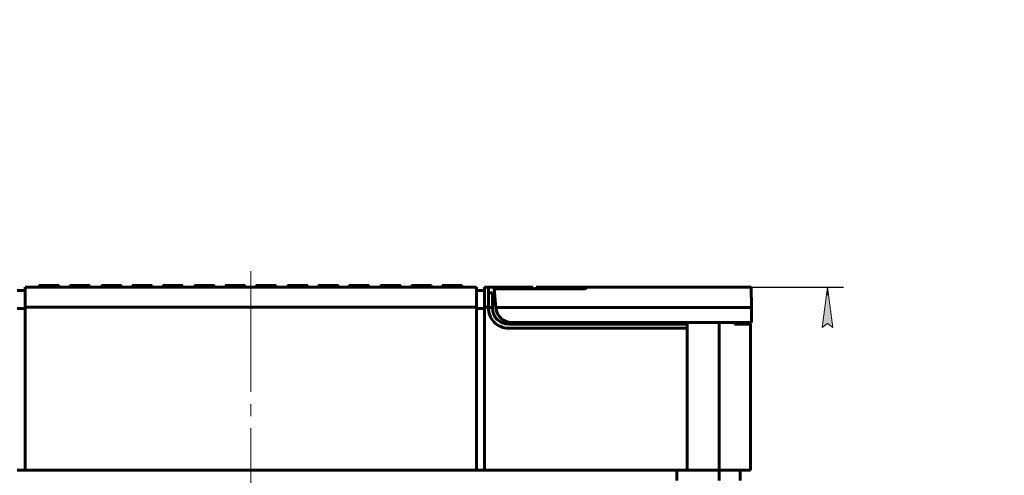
# Model space of a CAD drawing. Header units: millimetres. Extents: x 0 to 420, y 0 to 297.
# Tile 66 of 66: x 298 to 420, y 240 to 297. Entities that reach past the tile are written whole.
import ezdxf

# ---------------------------------------------------------------- set-up
doc = ezdxf.new("R2010")
doc.units = ezdxf.units.MM
for name, pattern in [('K5LT_AXLED', [19.5, 15, -1.5, 1.5, -1.5]), ('K5LT_BASIC', [0]), ('K5LT_THIN', [0])]:
    doc.linetypes.add(name, pattern=pattern)
doc.layers.add('Системный слой', color=7, linetype='Continuous')
doc.styles.add('KDIMTEXTSTYLE', font='GOST_AU.SHX', dxfattribs={"width": 0.96, "oblique": 15, "height": 5})
doc.dimstyles.new('KDIMSTYLE (1.00)', dxfattribs={"dimtxt": 5, "dimasz": 1, "dimexe": 2, "dimexo": 0, "dimgap": 1, "dimtad": 1, "dimtxsty": 'KDIMTEXTSTYLE', "dimsah": 1, "dimcen": 0, "dimdle": 1, "dimadec": 0, "dimazin": 0, "dimtfac": 0.667, "dimtmove": 0, "dimatfit": 3, "dimfxl": 0, "dimtvp": 1, "dimtolj": 1, "dimtzin": 0, "dimarcsym": 0})

# ---------------------------------------------------------------- blocks, each defined once
blk = doc.blocks.new('KDIMARROW_01')
at = {"layer": 'Системный слой'}
blk.add_hatch(color=0, dxfattribs=at).paths.add_polyline_path([(-5, -0.66), (0, 0), (-5, 0.66), (-4.5, 0)])
at = {"layer": 'Системный слой', "color": 0, "linetype": 'K5LT_THIN', "lineweight": 18}
for p, q in [((-4.5, 0), (-5, 0.66)), ((-5, 0.66), (0, 0)), ((0, 0), (-5, -0.66)), ((-5, -0.66), (-4.5, 0)), ((0, 0), (-1, 0))]:
    blk.add_line(p, q, dxfattribs=at)

msp = doc.modelspace()

# ---------------------------------------------------------------- linework, layer by layer
at = {"layer": 'Системный слой', "linetype": 'K5LT_AXLED', "lineweight": 18}
msp.add_line((326.508, 265.804), (326.508, 178.74), dxfattribs=at)
at = {"layer": 'Системный слой', "linetype": 'K5LT_BASIC', "lineweight": 60}
for p, q in [((300.233, 263.804), (300.233, 264.004)), ((300.233, 264.004), (302.733, 264.004)), ((302.733, 263.804), (302.733, 264.004)), ((304.043, 263.804), (304.043, 264.004)), ((304.043, 264.004), (306.543, 264.004)), ((306.543, 263.804), (306.543, 264.004)), ((307.973, 263.804), (307.973, 264.004)), ((307.973, 264.004), (310.473, 264.004)), ((310.473, 263.804), (310.473, 264.004)), ((311.783, 263.804), (311.783, 264.004)), ((311.783, 264.004), (314.283, 264.004)), ((314.283, 263.804), (314.283, 264.004)), ((315.593, 264.004), (318.093, 264.004)), ((315.593, 263.804), (315.593, 264.004)), ((318.093, 263.804), (318.093, 264.004)), ((319.523, 263.804), (319.523, 264.004)), ((319.523, 264.004), (322.023, 264.004)), ((322.023, 263.804), (322.023, 264.004)), ((323.333, 264.004), (325.833, 264.004)), ((323.333, 263.804), (323.333, 264.004)), ((325.833, 263.804), (325.833, 264.004)), ((327.143, 264.004), (329.643, 264.004)), ((327.143, 263.804), (327.143, 264.004)), ((329.643, 263.804), (329.643, 264.004)), ((331.073, 263.804), (331.073, 264.004)), ((331.073, 264.004), (333.573, 264.004)), ((333.573, 263.804), (333.573, 264.004)), ((334.883, 264.004), (337.383, 264.004)), ((334.883, 263.804), (334.883, 264.004)), ((337.383, 263.804), (337.383, 264.004)), ((338.693, 264.004), (341.193, 264.004)), ((338.693, 263.804), (338.693, 264.004)), ((341.193, 263.804), (341.193, 264.004)), ((342.623, 263.804), (342.623, 264.004)), ((342.623, 264.004), (345.123, 264.004)), ((345.123, 263.804), (345.123, 264.004)), ((346.433, 264.004), (348.933, 264.004)), ((346.433, 263.804), (346.433, 264.004)), ((348.933, 263.804), (348.933, 264.004)), ((350.243, 264.004), (352.743, 264.004)), ((350.243, 263.804), (350.243, 264.004)), ((352.743, 263.804), (352.743, 264.004)), ((298.508, 263.404), (297.508, 263.404)), ((298.508, 261.304), (298.508, 263.804)), ((298.508, 263.804), (354.508, 263.804)), ((354.508, 263.804), (298.508, 263.804)), ((354.508, 261.304), (354.508, 263.804)), ((354.508, 263.404), (355.508, 263.404)), ((355.508, 261.304), (355.508, 263.804)), ((355.508, 263.804), (356.008, 263.804)), ((356.008, 263.804), (356.008, 261.304)), ((361.508, 263.804), (356.008, 263.804)), ((356.008, 263.097), (356.508, 263.097)), ((356.508, 263.097), (356.508, 261.297)), ((356.717, 263.604), (367.808, 263.604)), ((356.919, 261.295), (356.717, 263.604)), ((361.261, 263.604), (361.508, 263.694)), ((361.508, 263.804), (361.508, 263.694)), ((361.508, 263.694), (361.508, 263.604)), ((361.908, 263.804), (361.908, 263.604)), ((361.908, 263.804), (367.808, 263.804)), ((367.808, 263.804), (368.208, 263.804)), ((367.808, 263.804), (367.808, 263.604)), ((368.208, 263.804), (388.573, 263.804)), ((388.573, 263.804), (388.617, 261.295)), ((298.508, 261.138), (297.508, 261.138)), ((354.508, 261.304), (298.508, 261.304)), ((298.508, 241.104), (298.508, 261.304)), ((354.508, 241.104), (354.508, 261.304)), ((354.508, 261.138), (355.508, 261.138)), ((356.008, 261.304), (355.508, 261.304)), ((355.508, 241.104), (355.508, 261.304)), ((356.008, 261.297), (356.008, 261.304)), ((356.008, 261.297), (356.508, 261.297)), ((356.508, 261.204), (356.508, 261.297)), ((388.617, 261.295), (356.919, 261.295)), ((356.919, 261.295), (356.924, 261.23)), ((388.617, 261.295), (388.65, 259.404)), ((358.308, 259.214), (358.308, 259.499)), ((358.508, 259.446), (358.508, 259.204)), ((380.658, 259.204), (358.508, 259.204)), ((358.608, 259.428), (358.608, 259.404)), ((388.65, 259.404), (358.917, 259.404)), ((359.708, 259.204), (359.708, 259.404)), ((359.908, 259.404), (359.908, 259.204)), ((364.608, 259.404), (364.608, 259.204)), ((372.608, 259.204), (372.608, 259.404)), ((380.658, 259.204), (380.658, 259.404)), ((380.658, 258.704), (380.658, 259.204)), ((384.608, 241.104), (384.608, 259.404)), ((386.508, 259.204), (386.508, 259.404)), ((388.508, 259.204), (386.508, 259.204)), ((388.508, 241.104), (388.508, 259.204)), ((358.508, 258.704), (380.658, 258.704)), ((380.658, 241.104), (380.658, 258.704)), ((298.508, 241.104), (297.508, 241.104)), ((354.508, 241.104), (298.508, 241.104)), ((354.508, 241.104), (355.508, 241.104)), ((380.658, 241.104), (355.508, 241.104)), ((379.358, 241.104), (379.358, 239.804)), ((384.608, 241.104), (380.658, 241.104)), ((388.508, 241.104), (384.608, 241.104)), ((384.608, 241.104), (384.608, 239.804)), ((387.208, 241.104), (387.208, 239.804))]:
    msp.add_line(p, q, dxfattribs=at)
at = {"layer": 'Системный слой', "linetype": 'K5LT_THIN', "lineweight": 18}
for p, q in [((388.573, 263.804), (388.617, 261.295)), ((388.617, 261.295), (388.65, 259.404)), ((388.508, 241.104), (388.508, 259.204))]:
    msp.add_line(p, q, dxfattribs=at)
at = {"layer": 'Системный слой', "linetype": 'K5LT_BASIC', "lineweight": 60}
for points in [[(367.808, 263.604), (367.966, 263.604), (368.114, 263.678), (368.208, 263.804)], [(356.508, 261.204), (356.508, 260.099), (357.404, 259.204), (358.508, 259.204)], [(356.924, 261.23), (357.015, 260.197), (357.88, 259.404), (358.917, 259.404)]]:
    msp.add_open_spline(points, degree=3, dxfattribs=at)
msp.add_open_spline([(356.008, 261.304), (355.981, 260.624), (356.232, 259.962), (356.704, 259.471), (357.176, 258.981), (357.828, 258.703), (358.508, 258.704)], degree=3, knots=[0, 0, 0, 0, 0.3333333, 0.3333333, 0.3333333, 1, 1, 1, 1], dxfattribs=at)

# ---------------------------------------------------------------- dimensions: what is measured, and where the dimension line sits
at = {"layer": 'Системный слой'}
msp.add_linear_dim(base=(398.046, 263.804), p1=(388.008, 179.804), p2=(388.573, 263.804), angle=90, location=(398.046, 221.804), dimstyle='KDIMSTYLE (1.00)', override={"dimexo": 0, "dimpost": '\\H5.0;\\W0.965;\\Q15;<>', "dimblk1": 'KDIMARROW_01', "dimblk2": 'KDIMARROW_01', "dimse1": 0, "dimse2": 0, "dimtolj": 1}, dxfattribs=at).render()

doc.saveas('drawing.dxf')
